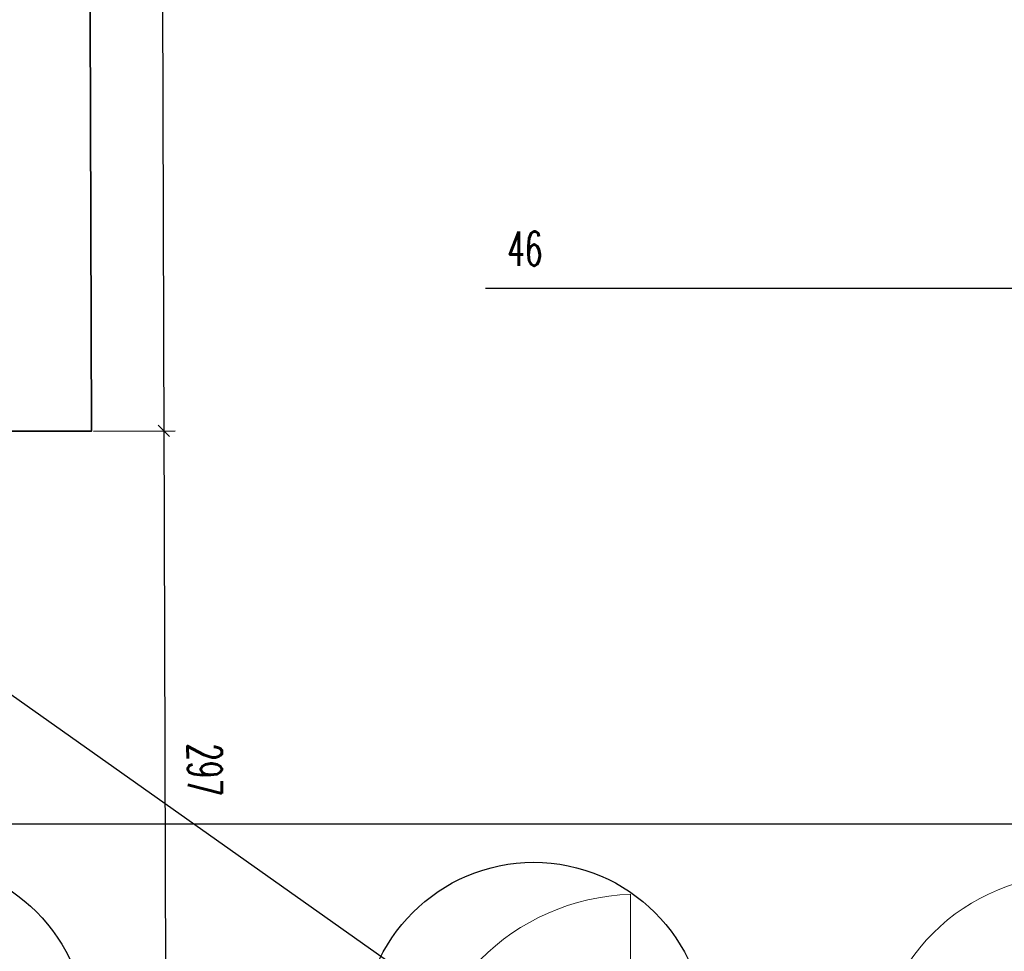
# Model space of a CAD drawing. Header units: millimetres. Extents: x 19887 to 192597, y -14203 to 39042.
# Tile 213 of 256: x 68475 to 68907, y -8484 to -8075. Entities that reach past the tile are written whole.
import ezdxf

# ---------------------------------------------------------------- set-up
doc = ezdxf.new("R2010")
doc.units = ezdxf.units.MM
doc.layers.get('Defpoints').update_dxf_attribs({"color": 4})
doc.layers.add('A_DBA-WYMIAR', color=1, linetype='Continuous')
doc.layers.add('Wymiarowanie', color=3, linetype='Continuous')
doc.layers.add('Basen_rzut_poziom_1_obrys', color=252, linetype='Continuous', lineweight=35)
doc.layers.add('Drzwi', color=2, linetype='Continuous', lineweight=5)
doc.styles.add('ROMANS', font='romans.shx', dxfattribs={"width": 0.6})
doc.styles.get("Standard").update_dxf_attribs({"font": 'arial.ttf'})
doc.dimstyles.new('000001FB70622F18', dxfattribs={"dimtxt": 20, "dimasz": 5, "dimexe": 5, "dimexo": 1, "dimgap": 20, "dimtad": 1, "dimtoh": 1, "dimdec": 0, "dimtxsty": 'Standard', "dimblk": 'OBLIQUE', "dimcen": 0, "dimdle": 5, "dimclrd": 252, "dimclre": 252, "dimclrt": 252, "dimadec": 0, "dimazin": 0, "dimtfac": 1, "dimtdec": 0, "dimtmove": 0, "dimatfit": 3, "dimldrblk": 'OBLIQUE', "dimfxl": 150, "dimfxlon": 1, "dimlwd": 25, "dimlwe": 25, "dimarcsym": 1})

# ---------------------------------------------------------------- blocks, each defined once
blk = doc.blocks.new('_Oblique')
at = {"color": 0, "linetype": 'ByBlock', "lineweight": -2}
blk.add_line((-0.5, -0.5), (0.5, 0.5), dxfattribs=at)
blk = doc.blocks.new('*D652')
at = {"layer": 'Defpoints', "color": 0}
for p in [(3142.22, -3432.96), (3095.73, -3481.41), (3142.22, -3483.22)]:
    blk.add_point(p, dxfattribs=at)
at = {"layer": 'Wymiarowanie', "color": 252, "linetype": 'Continuous', "lineweight": 25}
for p, q in [((3095.73, -3480.41), (3095.73, -3427.96)), ((3142.22, -3482.22), (3142.22, -3427.96)), ((3095.73, -3432.96), (2824.44, -3432.96)), ((3090.73, -3432.96), (3147.22, -3432.96))]:
    blk.add_line(p, q, dxfattribs=at)
at = {"layer": 'Wymiarowanie', "color": 252, "linetype": 'ByBlock', "lineweight": 25, "xscale": 5, "yscale": 5, "zscale": 5, "rotation": 180}
blk.add_blockref('_Oblique', (3095.73, -3432.96), dxfattribs=at)
at = {"layer": 'Wymiarowanie', "color": 252, "linetype": 'ByBlock', "lineweight": 25, "xscale": 5, "yscale": 5, "zscale": 5}
blk.add_blockref('_Oblique', (3142.22, -3432.96), dxfattribs=at)
at = {"layer": 'Wymiarowanie', "color": 252, "insert": (2841.72, -3415.46), "char_height": 15, "attachment_point": 5, "style": 'ROMANS'}
blk.add_mtext('46', dxfattribs=at)
blk = doc.blocks.new('*D677')
at = {"layer": 'Defpoints', "color": 0}
for p in [(2647.37, -2173.22), (2651.5, -3495.52), (2683.32, -3495.42)]:
    blk.add_point(p, dxfattribs=at)
at = {"layer": 'Wymiarowanie', "color": 252, "linetype": 'Continuous', "lineweight": 25}
for p, q in [((2679.18, -2168.12), (2683.34, -3500.42)), ((2648.37, -2173.22), (2684.19, -2173.11)), ((2652.5, -3495.52), (2688.32, -3495.4))]:
    blk.add_line(p, q, dxfattribs=at)
at = {"layer": 'Wymiarowanie', "color": 252, "linetype": 'ByBlock', "lineweight": 25, "xscale": 5, "yscale": 5, "zscale": 5}
for p, rotation in [((2679.19, -2173.12), 90.17891860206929), ((2683.32, -3495.42), 270.1789186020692)]:
    blk.add_blockref('_Oblique', p, dxfattribs=dict(at, rotation=rotation))
at = {"layer": 'Wymiarowanie', "color": 252, "insert": (2698.76, -2834.22), "char_height": 15, "attachment_point": 5, "rotation": 270.1789, "style": 'ROMANS'}
blk.add_mtext('1322', dxfattribs=at)
blk = doc.blocks.new('*D678')
at = {"layer": 'Defpoints', "color": 0}
for p in [(2651.5, -3495.52), (2625.35, -3792.93), (2684.25, -3792.74)]:
    blk.add_point(p, dxfattribs=at)
at = {"layer": 'Wymiarowanie', "color": 252, "linetype": 'Continuous', "lineweight": 25}
for p, q in [((2683.3, -3490.42), (2684.26, -3797.74)), ((2652.5, -3495.52), (2688.32, -3495.4)), ((2626.35, -3792.92), (2689.25, -3792.73))]:
    blk.add_line(p, q, dxfattribs=at)
at = {"layer": 'Wymiarowanie', "color": 252, "linetype": 'ByBlock', "lineweight": 25, "xscale": 5, "yscale": 5, "zscale": 5}
for p, rotation in [((2683.32, -3495.42), 90.1789186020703), ((2684.25, -3792.74), 270.1789186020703)]:
    blk.add_blockref('_Oblique', p, dxfattribs=dict(at, rotation=rotation))
at = {"layer": 'Wymiarowanie', "color": 252, "insert": (2701.28, -3644.03), "char_height": 15, "attachment_point": 5, "rotation": 270.1789, "style": 'ROMANS'}
blk.add_mtext('297', dxfattribs=at)
blk = doc.blocks.new('*D1017')
at = {"layer": 'Defpoints', "color": 0}
for p in [(3082.33, -3667.74), (-188.6, -3790.87), (3082.33, -3793.38)]:
    blk.add_point(p, dxfattribs=at)
at = {"layer": 'Wymiarowanie', "color": 252, "linetype": 'Continuous', "lineweight": 25}
for p, q in [((-188.6, -3789.87), (-188.6, -3662.74)), ((3082.33, -3792.38), (3082.33, -3662.74)), ((-193.6, -3667.74), (3087.33, -3667.74))]:
    blk.add_line(p, q, dxfattribs=at)
at = {"layer": 'Wymiarowanie', "color": 252, "linetype": 'ByBlock', "lineweight": 25, "xscale": 5, "yscale": 5, "zscale": 5, "rotation": 180}
blk.add_blockref('_Oblique', (-188.6, -3667.74), dxfattribs=at)
at = {"layer": 'Wymiarowanie', "color": 252, "linetype": 'ByBlock', "lineweight": 25, "xscale": 5, "yscale": 5, "zscale": 5}
blk.add_blockref('_Oblique', (3082.33, -3667.74), dxfattribs=at)
at = {"layer": 'Wymiarowanie', "color": 252, "insert": (1446.86, -3650.24), "char_height": 15, "attachment_point": 5, "style": 'ROMANS'}
blk.add_mtext('3271', dxfattribs=at)
blk = doc.blocks.new('G$CF5E15B28')
at = {"layer": 'Basen_rzut_poziom_1_obrys', "color": 253, "elevation": 0}
for points in [[(2594.72, -2208.82), (2594.72, -2173.22), (2647.37, -2173.22), (2651.5, -3495.52), (2598.15, -3495.53), (2598.04, -3458.38)], [(2651.31, -3495.53), (2598.15, -3495.53)]]:
    blk.add_lwpolyline(points, dxfattribs=at)
at = {"layer": 'Drzwi', "color": 253, "elevation": 0}
blk.add_lwpolyline([(2888.13, -3793.2), (2888.13, -3698.63)], dxfattribs=at)
at = {"layer": 'Drzwi', "color": 253}
for centre, radius, start, end in [((3082.33, -3777.14, 0), 86.94, 90, 180.1064), ((2891.48, -3796.44, 0), 97.86, 91.961, 178.1404), ((2531.78, -3792.93, 0), 89.57, 0, 90)]:
    blk.add_arc(centre, radius, start, end, dxfattribs=at)
at = {"layer": 'Wymiarowanie', "color": 253}
dim = blk.add_aligned_dim(p1=(2647.37, -2173.22, 0), p2=(2651.5, -3495.52, 0), distance=31.82, dimstyle='000001FB70622F18', override={"dimtxt": 15, "dimgap": 10, "dimtxsty": 'ROMANS'}, dxfattribs=at)
dim.commit()
dim.dimension.update_dxf_attribs({"geometry": '*D677', "text_midpoint": (2698.76, -2834.22, 0)})
dim = blk.add_linear_dim(base=(3142.22, -3432.96, 0), p1=(3095.73, -3481.41, 0), p2=(3142.22, -3483.22, 0), angle=0, dimstyle='000001FB70622F18', override={"dimtxt": 15, "dimgap": 10, "dimtxsty": 'ROMANS'}, dxfattribs=at)
dim.commit()
dim.dimension.update_dxf_attribs({"geometry": '*D652', "text_midpoint": (2841.72, -3432.96, 0), "dimtype": 160})
for base, p1, p2, angle, override, picture, middle in [((2684.25, -3792.74, 0), (2651.5, -3495.52, 0), (2625.35, -3792.93, 0), 90.1789, {"dimtxt": 15, "dimgap": 10, "dimtxsty": 'ROMANS', "dimtmove": 1}, '*D678', (2701.28, -3644.03, 0)), ((3082.33, -3667.74, 0), (-188.6, -3790.87, 0), (3082.33, -3793.38, 0), 0, {"dimtxt": 15, "dimgap": 10, "dimtxsty": 'ROMANS'}, '*D1017', (1446.86, -3650.24, 0))]:
    dim = blk.add_linear_dim(base=base, p1=p1, p2=p2, angle=angle, dimstyle='000001FB70622F18', override=override, dxfattribs=at)
    dim.commit()
    dim.dimension.update_dxf_attribs({"geometry": picture, "text_midpoint": middle})

msp = doc.modelspace()

# ---------------------------------------------------------------- linework, layer by layer
at = {"layer": 'A_DBA-WYMIAR'}
msp.add_lwpolyline([(62834.64, -4385.45), (73334.64, -11810.45)], dxfattribs=at)
at = {"layer": 'Defpoints', "color": 3}
for centre in [(68429.09, -8519.72, 0), (68700.45, -8519.99, 0)]:
    msp.add_circle(centre, 75.13, dxfattribs=at)

# ---------------------------------------------------------------- block references
msp.add_blockref('G$CF5E15B28', (65854.82, -4760.22, 0))

doc.saveas('drawing.dxf')
